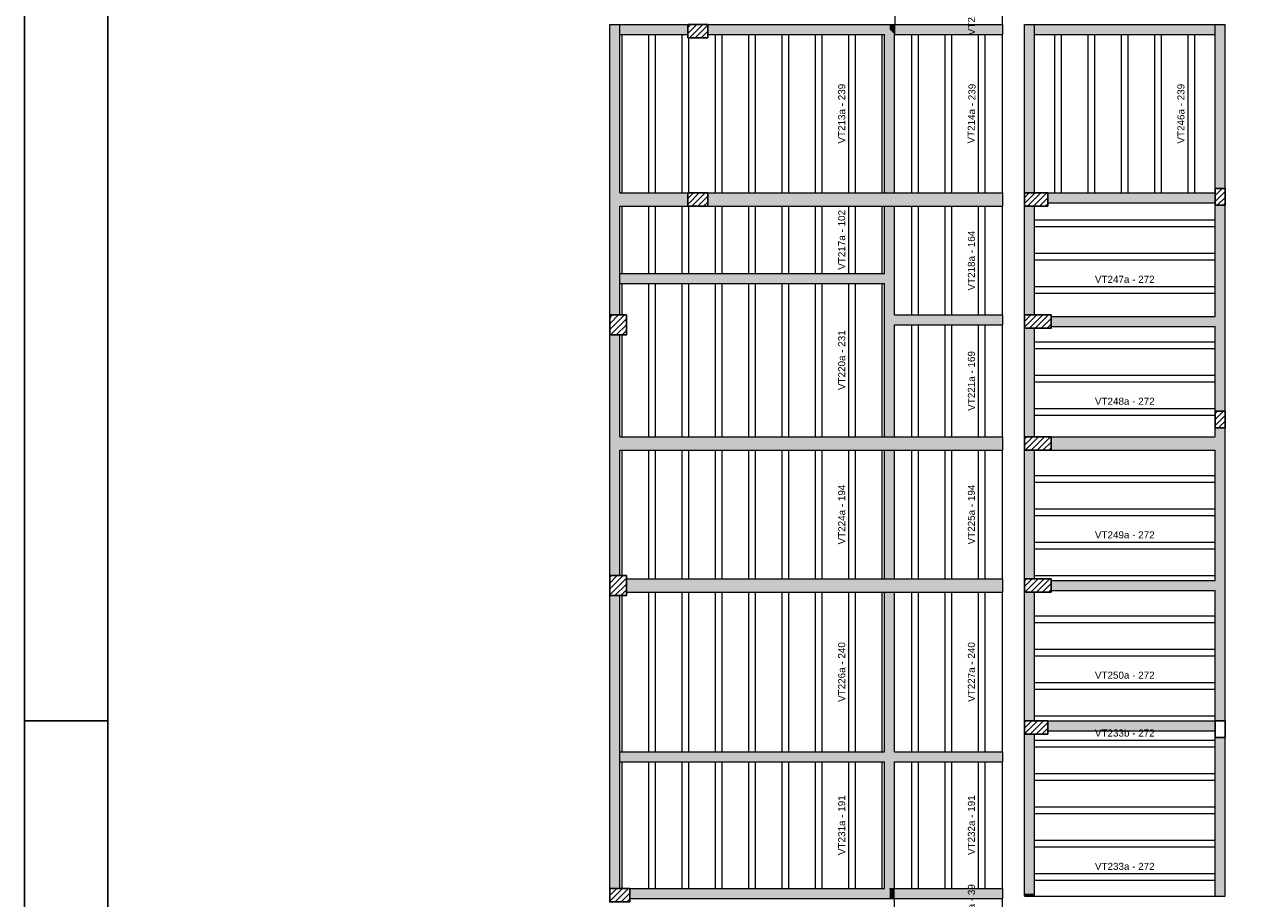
# Model space of a CAD drawing. Header units: millimetres. Extents: x 0 to 119, y 0 to 84.
# Tile 6 of 23: x 0 to 37, y 24 to 51. Entities that reach past the tile are written whole.
import ezdxf

# ---------------------------------------------------------------- set-up
doc = ezdxf.new("R2010")
doc.units = ezdxf.units.MM
doc.header["$MEASUREMENT"] = 0
doc.linetypes.add('NULL', pattern=[0])
for name, color, linetype, lineweight in [('DT-Hachura pilar em laje', 252, 'Continuous', 5), ('DT-Hachura viga em laje', 254, 'Continuous', 5), ('FO-Hachuras das lajes', 1, 'Continuous', 20), ('FO-Pilares', 4, 'Continuous', 30), ('FO-Textos das lajes', 3, 'Continuous', 20), ('FO-Vigas', 1, 'Continuous', 20)]:
    doc.layers.add(name, color=color, linetype=linetype, lineweight=lineweight)
doc.layers.add('SEDUC_MARF', color=1, linetype='Continuous')
doc.layers.add('SEDUC_MARGG', color=7, linetype='Continuous')
doc.styles.add('Arial', font='txt')

msp = doc.modelspace()

# ---------------------------------------------------------------- hatches: boundary and pattern name
at = {"layer": 'DT-Hachura pilar em laje', "linetype": 'Continuous'}
h = msp.add_hatch(dxfattribs=at)
h.set_pattern_fill('ANSI31', color=252, style=0)
h.paths.add_polyline_path([(20.5091, 50.1833), (20.5091, 50.3833), (20.5091, 50.5833), (20.2091, 50.5833), (19.9091, 50.5833), (19.9091, 50.3833), (19.9091, 50.1833), (20.2091, 50.1833)])
h = msp.add_hatch(dxfattribs=at)
h.set_pattern_fill('ANSI31', color=252, style=0)
h.paths.add_polyline_path([(20.5091, 45.1297), (20.5091, 45.3297), (20.5091, 45.5297), (20.2091, 45.5297), (19.9091, 45.5297), (19.9091, 45.3297), (19.9091, 45.1297), (20.2091, 45.1297)])
h = msp.add_hatch(dxfattribs=at)
h.set_pattern_fill('ANSI31', color=252, style=0)
h.paths.add_polyline_path([(30.7085, 45.1297), (30.7085, 45.3297), (30.7085, 45.5297), (30.3585, 45.5297), (30.0085, 45.5297), (30.0085, 45.3297), (30.0085, 45.1297), (30.3585, 45.1297)])
h = msp.add_hatch(dxfattribs=at)
h.set_pattern_fill('ANSI31', color=252, style=0)
h.paths.add_polyline_path([(35.7285, 45.1597), (35.8785, 45.1597), (36.0285, 45.1597), (36.0285, 45.4097), (36.0285, 45.6597), (35.8785, 45.6597), (35.7285, 45.6597), (35.7285, 45.4097)])
h = msp.add_hatch(dxfattribs=at)
h.set_pattern_fill('ANSI31', color=252, style=0)
h.paths.add_polyline_path([(17.5651, 41.2695), (17.8151, 41.2695), (18.0651, 41.2695), (18.0651, 41.5695), (18.0651, 41.8695), (17.8151, 41.8695), (17.5651, 41.8695), (17.5651, 41.5695)])
h = msp.add_hatch(dxfattribs=at)
h.set_pattern_fill('ANSI31', color=252, style=0)
h.paths.add_polyline_path([(30.0085, 41.8695), (30.0085, 41.6695), (30.0085, 41.4695), (30.4085, 41.4695), (30.8085, 41.4695), (30.8085, 41.6695), (30.8085, 41.8695), (30.4085, 41.8695)])
h = msp.add_hatch(dxfattribs=at)
h.set_pattern_fill('ANSI31', color=252, style=0)
h.paths.add_polyline_path([(35.7285, 38.4825), (35.8785, 38.4825), (36.0285, 38.4825), (36.0285, 38.7325), (36.0285, 38.9825), (35.8785, 38.9825), (35.7285, 38.9825), (35.7285, 38.7325)])
h = msp.add_hatch(dxfattribs=at)
h.set_pattern_fill('ANSI31', color=252, style=0)
h.paths.add_polyline_path([(30.8085, 37.8125), (30.8085, 38.0125), (30.8085, 38.2125), (30.4085, 38.2125), (30.0085, 38.2125), (30.0085, 38.0125), (30.0085, 37.8125), (30.4085, 37.8125)])
h = msp.add_hatch(dxfattribs=at)
h.set_pattern_fill('ANSI31', color=252, style=0)
h.paths.add_polyline_path([(17.5651, 33.4541), (17.8151, 33.4541), (18.0651, 33.4541), (18.0651, 33.7541), (18.0651, 34.0541), (17.8151, 34.0541), (17.5651, 34.0541), (17.5651, 33.7541)])
h = msp.add_hatch(dxfattribs=at)
h.set_pattern_fill('ANSI31', color=252, style=0)
h.paths.add_polyline_path([(30.8085, 33.5541), (30.8085, 33.7541), (30.8085, 33.9541), (30.4085, 33.9541), (30.0085, 33.9541), (30.0085, 33.7541), (30.0085, 33.5541), (30.4085, 33.5541)])
h = msp.add_hatch(dxfattribs=at)
h.set_pattern_fill('ANSI31', color=252, style=0)
h.paths.add_polyline_path([(30.7085, 29.2955), (30.7085, 29.4955), (30.7085, 29.6955), (30.3585, 29.6955), (30.0085, 29.6955), (30.0085, 29.4955), (30.0085, 29.2955), (30.3585, 29.2955)])
h = msp.add_hatch(dxfattribs=at)
h.set_pattern_fill('ANSI31', color=252, style=0)
h.paths.add_polyline_path([(18.1651, 24.2657), (18.1651, 24.4657), (18.1651, 24.6657), (17.8651, 24.6657), (17.5651, 24.6657), (17.5651, 24.4657), (17.5651, 24.2657), (17.8651, 24.2657)])
at = {"layer": 'DT-Hachura viga em laje', "linetype": 'Continuous'}
for points in [[(17.8651, 45.5295), (17.8651, 45.5295), (17.8651, 50.5833), (17.5651, 50.5833), (17.5651, 45.3295), (17.7151, 45.3295), (17.8651, 45.5295)], [(19.9091, 50.5833), (19.9091, 50.5833), (17.8651, 50.5833), (17.7151, 50.4333), (17.8651, 50.2833), (19.9091, 50.2833), (19.9091, 50.5833)], [(25.9621, 50.4333), (25.9621, 50.4333), (25.9621, 50.5833), (20.5091, 50.5833), (20.5091, 50.2833), (25.8121, 50.2833), (25.9621, 50.4333)], [(26.1121, 45.5295), (26.1121, 45.5295), (26.1121, 50.2833), (25.9621, 50.4333), (25.8121, 50.2833), (25.8121, 45.5295), (25.9621, 45.3295), (26.1121, 45.5295)], [(26.1301, 50.5831), (26.1301, 50.5831), (25.9621, 50.5831), (25.9621, 50.4333), (26.1121, 50.2833), (26.1301, 50.2833), (26.1301, 50.5831)], [(29.3487, 50.5833), (29.3487, 50.5833), (26.1301, 50.5833), (26.1301, 50.2833), (29.3487, 50.2833), (29.3487, 50.5833)], [(30.3085, 50.5833), (30.3085, 50.5833), (30.0087, 50.5833), (30.0087, 45.5295), (30.3085, 45.5295), (30.3085, 50.5833)], [(35.8787, 50.4333), (35.8787, 50.4333), (35.7287, 50.5833), (30.3085, 50.5833), (30.1587, 50.4333), (30.3085, 50.2833), (35.7287, 50.2833), (35.8787, 50.4333)], [(36.0287, 50.5833), (36.0287, 50.5833), (35.7287, 50.5833), (35.7287, 45.6595), (36.0287, 45.6595), (36.0287, 50.5833)], [(19.9091, 45.5295), (19.9091, 45.5295), (17.8651, 45.5295), (17.7151, 45.3295), (17.8651, 45.1295), (19.9091, 45.1295), (19.9091, 45.5295)], [(25.9621, 45.5295), (25.9621, 45.5295), (20.5091, 45.5295), (20.5091, 45.1297), (25.9621, 45.1297), (25.9621, 45.5295)], [(29.3487, 45.5295), (29.3487, 45.5295), (25.9621, 45.5295), (25.9621, 45.1295), (29.3487, 45.1295), (29.3487, 45.5295)], [(35.7287, 45.5295), (35.7287, 45.5295), (30.7087, 45.5295), (30.7087, 45.2295), (35.7287, 45.2295), (35.7287, 45.5295)], [(17.8651, 45.1295), (17.8651, 45.1295), (17.7151, 45.3295), (17.5651, 45.3295), (17.5651, 42.9653), (17.8651, 42.9653), (17.8651, 45.1295)], [(26.1119, 45.1295), (26.1119, 45.1295), (25.9621, 45.3295), (25.8121, 45.1297), (25.8121, 43.1153), (25.9621, 42.9653), (26.1119, 42.9653), (26.1119, 45.1295)], [(36.0287, 45.1595), (36.0287, 45.1595), (35.7287, 45.1595), (35.7287, 41.8193), (35.8787, 41.6693), (36.0287, 41.6693), (36.0287, 45.1595)], [(30.3087, 45.1295), (30.3087, 45.1295), (30.0087, 45.1295), (30.0087, 41.8693), (30.3087, 41.8693), (30.3087, 45.1295)], [(17.8651, 42.9653), (17.8651, 42.9653), (17.5651, 42.9653), (17.5651, 41.8693), (17.8651, 41.8693), (17.8651, 42.9653)], [(25.9621, 42.9653), (25.9621, 42.9653), (25.8121, 43.1153), (17.8651, 43.1153), (17.7151, 42.9653), (17.8651, 42.8155), (25.8121, 42.8155), (25.9621, 42.9653)], [(26.1121, 41.8693), (26.1121, 41.8693), (26.1121, 42.9653), (25.9621, 42.9653), (25.8121, 42.8155), (25.8121, 41.7193), (25.9621, 41.7193), (26.1121, 41.8693)], [(29.3487, 41.8693), (29.3487, 41.8693), (26.1121, 41.8693), (25.9621, 41.7193), (26.1121, 41.5693), (29.3487, 41.5693), (29.3487, 41.8693)], [(26.1121, 38.2125), (26.1121, 38.2125), (26.1121, 41.5693), (25.9621, 41.7193), (25.8121, 41.7193), (25.8121, 38.2123), (25.9621, 38.0125), (26.1121, 38.2125)], [(35.8787, 41.6693), (35.8787, 41.6693), (35.7287, 41.8193), (30.8087, 41.8193), (30.8087, 41.5193), (35.7287, 41.5193), (35.8787, 41.6693)], [(36.0287, 41.6693), (36.0287, 41.6693), (35.8787, 41.6693), (35.7287, 41.5193), (35.7287, 38.9825), (36.0287, 38.9825), (36.0287, 41.6693)], [(17.8651, 38.2123), (17.8651, 38.2123), (17.8651, 41.2693), (17.5651, 41.2693), (17.5651, 38.0125), (17.7151, 38.0125), (17.8651, 38.2123)], [(30.3087, 41.4693), (30.3087, 41.4693), (30.0087, 41.4693), (30.0087, 38.2125), (30.3087, 38.2125), (30.3087, 41.4693)], [(25.9621, 38.2123), (25.9621, 38.2123), (17.8651, 38.2123), (17.7151, 38.0125), (17.8651, 37.8125), (25.9621, 37.8125), (25.9621, 38.2123)], [(29.3487, 38.2125), (29.3487, 38.2125), (25.9621, 38.2125), (25.9621, 37.8123), (29.3487, 37.8123), (29.3487, 38.2125)], [(35.8787, 38.0125), (35.8787, 38.0125), (35.7287, 38.2125), (30.8087, 38.2125), (30.8087, 37.8125), (35.7287, 37.8125), (35.8787, 38.0125)], [(36.0287, 38.4825), (36.0287, 38.4825), (35.7287, 38.4825), (35.7287, 38.2125), (35.8787, 38.0125), (36.0287, 38.0125), (36.0287, 38.4825)], [(17.8651, 37.8125), (17.8651, 37.8125), (17.7151, 38.0125), (17.5651, 38.0125), (17.5651, 34.0543), (17.8651, 34.0543), (17.8651, 37.8125)], [(26.1121, 33.9543), (26.1121, 33.9543), (26.1119, 37.8123), (25.9621, 38.0125), (25.8121, 37.8125), (25.8121, 33.9541), (25.9621, 33.7543), (26.1121, 33.9543)], [(30.3087, 37.8125), (30.3087, 37.8125), (30.0087, 37.8125), (30.0087, 33.9543), (30.3087, 33.9543), (30.3087, 37.8125)], [(36.0287, 38.0125), (36.0287, 38.0125), (35.8787, 38.0125), (35.7287, 37.8125), (35.7287, 33.9043), (35.8787, 33.7543), (36.0287, 33.7543), (36.0287, 38.0125)], [(25.9621, 33.9541), (25.9621, 33.9541), (18.0651, 33.9541), (18.0651, 33.5543), (25.9621, 33.5543), (25.9621, 33.9541)], [(29.3487, 33.9543), (29.3487, 33.9543), (25.9621, 33.9543), (25.9621, 33.5541), (29.3487, 33.5541), (29.3487, 33.9543)], [(35.8787, 33.7543), (35.8787, 33.7543), (35.7287, 33.9043), (30.8087, 33.9043), (30.8087, 33.6043), (35.7287, 33.6043), (35.8787, 33.7543)], [(17.8651, 33.4543), (17.8651, 33.4543), (17.5651, 33.4543), (17.5651, 28.6157), (17.8651, 28.6157), (17.8651, 33.4543)], [(26.1119, 28.7659), (26.1119, 28.7659), (26.1119, 33.5541), (25.9621, 33.7543), (25.8121, 33.5543), (25.8121, 28.7657), (25.9621, 28.6157), (26.1119, 28.7659)], [(30.3087, 33.5543), (30.3087, 33.5543), (30.0087, 33.5543), (30.0087, 29.6955), (30.3087, 29.6955), (30.3087, 33.5543)], [(36.0285, 33.7543), (36.0285, 33.7543), (35.8787, 33.7543), (35.7287, 33.6043), (35.7287, 29.6955), (36.0285, 29.6955), (36.0285, 33.7543)], [(35.7287, 29.6955), (35.7287, 29.6955), (30.7087, 29.6955), (30.7087, 29.3955), (35.7287, 29.3955), (35.7287, 29.6955)], [(35.7287, 29.6955), (35.7287, 29.6955), (30.7087, 29.6955), (30.7087, 29.3955), (35.7287, 29.3955), (35.7287, 29.6955)], [(30.3087, 29.2955), (30.3087, 29.2955), (30.0087, 29.2955), (30.0087, 28.6157), (30.3087, 28.6157), (30.3087, 29.2955)], [(36.0287, 29.1955), (36.0287, 29.1955), (35.7287, 29.1955), (35.7287, 24.4353), (36.0287, 24.4353), (36.0287, 29.1955)], [(25.9621, 28.6157), (25.9621, 28.6157), (25.8121, 28.7657), (17.8651, 28.7657), (17.7151, 28.6157), (17.8651, 28.4659), (25.8121, 28.4659), (25.9621, 28.6157)], [(29.3487, 28.7659), (29.3487, 28.7659), (26.1119, 28.7659), (25.9621, 28.6157), (26.1121, 28.4657), (29.3487, 28.4657), (29.3487, 28.7659)], [(17.8651, 28.6157), (17.8651, 28.6157), (17.5651, 28.6157), (17.5651, 24.6657), (17.8651, 24.6657), (17.8651, 28.6157)], [(26.1121, 24.6657), (26.1121, 24.6657), (26.1121, 28.4657), (25.9621, 28.6157), (25.8121, 28.4659), (25.8121, 24.6657), (25.9621, 24.5157), (26.1121, 24.6657)], [(30.3087, 28.6157), (30.3087, 28.6157), (30.0087, 28.6157), (30.0087, 24.5157), (30.3087, 24.5157), (30.3087, 28.6157)], [(25.9621, 24.5157), (25.9621, 24.5157), (25.8121, 24.6657), (18.1651, 24.6657), (18.1651, 24.3657), (25.9621, 24.3657), (25.9621, 24.5157)], [(26.1121, 24.6657), (26.1121, 24.6657), (25.9621, 24.6657), (25.9621, 24.3657), (26.1121, 24.3657), (26.1121, 24.6657)], [(29.3487, 24.6657), (29.3487, 24.6657), (26.1121, 24.6657), (26.1121, 24.3657), (29.3487, 24.3657), (29.3487, 24.6657)], [(30.3087, 24.5157), (30.3087, 24.5157), (30.0087, 24.5157), (30.0087, 24.4353), (30.3087, 24.4353), (30.3087, 24.5157)]]:
    msp.add_hatch(color=254, dxfattribs=at).paths.add_polyline_path(points)

# ---------------------------------------------------------------- linework, layer by layer
at = {"layer": 'FO-Hachuras das lajes'}
for p, q in [((17.9385, 50.1835), (17.9385, 50.2835)), ((18.7385, 50.1835), (18.7385, 50.2835)), ((18.9385, 50.1835), (18.9385, 50.2835)), ((19.7385, 50.1835), (19.7385, 50.2835)), ((20.7385, 50.1835), (20.7385, 50.2835)), ((20.9385, 50.1835), (20.9385, 50.2835)), ((21.7385, 50.1835), (21.7385, 50.2835)), ((21.9385, 50.1835), (21.9385, 50.2835)), ((22.7385, 50.1835), (22.7385, 50.2835)), ((22.9385, 50.1835), (22.9385, 50.2835)), ((23.7385, 50.1835), (23.7385, 50.2835)), ((23.9385, 50.1835), (23.9385, 50.2835)), ((24.7385, 50.1835), (24.7385, 50.2835)), ((24.9385, 50.1835), (24.9385, 50.2835)), ((25.7385, 50.1835), (25.7385, 50.2835)), ((26.6305, 45.5295), (26.6305, 50.2835)), ((26.8305, 45.5295), (26.8305, 50.2835)), ((27.6305, 45.5295), (27.6305, 50.2835)), ((27.8305, 45.5295), (27.8305, 50.2835)), ((28.6305, 45.5295), (28.6305, 50.2835)), ((28.8305, 45.5295), (28.8305, 50.2835)), ((30.9185, 45.5295), (30.9185, 50.2835)), ((31.1185, 45.5295), (31.1185, 50.2835)), ((31.9185, 45.5295), (31.9185, 50.2835)), ((32.1185, 45.5295), (32.1185, 50.2835)), ((32.9185, 45.5295), (32.9185, 50.2835)), ((33.1185, 45.5295), (33.1185, 50.2835)), ((33.9185, 45.5295), (33.9185, 50.2835)), ((34.1185, 45.5295), (34.1185, 50.2835)), ((34.9185, 45.5295), (34.9185, 50.2835)), ((35.1185, 45.5295), (35.1185, 50.2835)), ((17.9385, 45.5295), (17.9385, 50.1835)), ((18.7385, 45.5295), (18.7385, 50.1835)), ((18.9385, 45.5295), (18.9385, 50.1835)), ((19.7385, 45.5295), (19.7385, 50.1835)), ((19.9385, 45.5295), (19.9385, 50.1835)), ((20.7385, 45.5295), (20.7385, 50.1835)), ((20.9385, 45.5295), (20.9385, 50.1835)), ((21.7385, 45.5295), (21.7385, 50.1835)), ((21.9385, 45.5295), (21.9385, 50.1835)), ((22.7385, 45.5295), (22.7385, 50.1835)), ((22.9385, 45.5295), (22.9385, 50.1835)), ((23.7385, 45.5295), (23.7385, 50.1835)), ((23.9385, 45.5295), (23.9385, 50.1835)), ((24.7385, 45.5295), (24.7385, 50.1835)), ((24.9385, 45.5295), (24.9385, 50.1835)), ((25.7385, 45.5295), (25.7385, 50.1835)), ((17.9385, 43.1155), (17.9385, 45.1295)), ((18.7385, 43.1155), (18.7385, 45.1295)), ((18.9385, 43.1155), (18.9385, 45.1295)), ((19.7385, 43.1155), (19.7385, 45.1295)), ((19.9385, 43.1155), (19.9385, 45.1295)), ((20.7385, 43.1155), (20.7385, 45.1295)), ((20.9385, 43.1155), (20.9385, 45.1295)), ((21.7385, 43.1155), (21.7385, 45.1295)), ((21.9385, 43.1155), (21.9385, 45.1295)), ((22.7385, 43.1155), (22.7385, 45.1295)), ((22.9385, 43.1155), (22.9385, 45.1295)), ((23.7385, 43.1155), (23.7385, 45.1295)), ((23.9385, 43.1155), (23.9385, 45.1295)), ((24.7385, 43.1155), (24.7385, 45.1295)), ((24.9385, 43.1155), (24.9385, 45.1295)), ((25.7385, 43.1155), (25.7385, 45.1295)), ((26.6305, 41.8695), (26.6305, 45.1295)), ((26.8305, 41.8695), (26.8305, 45.1295)), ((27.6305, 41.8695), (27.6305, 45.1295)), ((27.8305, 41.8695), (27.8305, 45.1295)), ((28.6305, 41.8695), (28.6305, 45.1295)), ((28.8305, 41.8695), (28.8305, 45.1295)), ((30.3085, 44.7245), (30.7085, 44.7245)), ((30.3085, 44.5245), (30.7085, 44.5245)), ((30.7085, 44.7245), (30.8085, 44.7245)), ((30.7085, 44.5245), (30.8085, 44.5245)), ((30.8085, 44.7245), (35.7285, 44.7245)), ((30.8085, 44.5245), (35.7285, 44.5245)), ((30.3085, 43.7245), (30.7085, 43.7245)), ((30.7085, 43.7245), (30.8085, 43.7245)), ((30.8085, 43.7245), (35.7285, 43.7245)), ((30.3085, 43.5245), (30.7085, 43.5245)), ((30.7085, 43.5245), (30.8085, 43.5245)), ((30.8085, 43.5245), (35.7285, 43.5245)), ((17.9385, 41.8695), (17.9385, 42.8155)), ((18.7385, 41.8695), (18.7385, 42.8155)), ((18.9385, 41.8695), (18.9385, 42.8155)), ((19.7385, 41.8695), (19.7385, 42.8155)), ((19.9385, 41.8695), (19.9385, 42.8155)), ((20.7385, 41.8695), (20.7385, 42.8155)), ((20.9385, 41.8695), (20.9385, 42.8155)), ((21.7385, 41.8695), (21.7385, 42.8155)), ((21.9385, 41.8695), (21.9385, 42.8155)), ((22.7385, 41.8695), (22.7385, 42.8155)), ((22.9385, 41.8695), (22.9385, 42.8155)), ((23.7385, 41.8695), (23.7385, 42.8155)), ((23.9385, 41.8695), (23.9385, 42.8155)), ((24.7385, 41.8695), (24.7385, 42.8155)), ((24.9385, 41.8695), (24.9385, 42.8155)), ((25.7385, 41.8695), (25.7385, 42.8155)), ((30.3085, 42.7245), (30.7085, 42.7245)), ((30.7085, 42.7245), (30.8085, 42.7245)), ((30.8085, 42.7245), (35.7285, 42.7245)), ((30.3085, 42.5245), (30.7085, 42.5245)), ((30.7085, 42.5245), (30.8085, 42.5245)), ((30.8085, 42.5245), (35.7285, 42.5245)), ((18.7385, 41.2695), (18.7385, 41.8695)), ((18.9385, 41.2695), (18.9385, 41.8695)), ((19.7385, 41.2695), (19.7385, 41.8695)), ((19.9385, 41.2695), (19.9385, 41.8695)), ((20.7385, 41.2695), (20.7385, 41.8695)), ((20.9385, 41.2695), (20.9385, 41.8695)), ((21.7385, 41.2695), (21.7385, 41.8695)), ((21.9385, 41.2695), (21.9385, 41.8695)), ((22.7385, 41.2695), (22.7385, 41.8695)), ((22.9385, 41.2695), (22.9385, 41.8695)), ((23.7385, 41.2695), (23.7385, 41.8695)), ((23.9385, 41.2695), (23.9385, 41.8695)), ((24.7385, 41.2695), (24.7385, 41.8695)), ((24.9385, 41.2695), (24.9385, 41.8695)), ((25.7385, 41.2695), (25.7385, 41.8695)), ((26.6305, 38.2125), (26.6305, 41.5695)), ((26.8305, 38.2125), (26.8305, 41.5695)), ((27.6305, 38.2125), (27.6305, 41.5695)), ((27.8305, 38.2125), (27.8305, 41.5695)), ((28.6305, 38.2125), (28.6305, 41.5695)), ((28.8305, 38.2125), (28.8305, 41.5695)), ((17.9385, 38.2125), (17.9385, 41.2695)), ((18.7385, 38.2125), (18.7385, 41.2695)), ((18.9385, 38.2125), (18.9385, 41.2695)), ((19.7385, 38.2125), (19.7385, 41.2695)), ((19.9385, 38.2125), (19.9385, 41.2695)), ((20.7385, 38.2125), (20.7385, 41.2695)), ((20.9385, 38.2125), (20.9385, 41.2695)), ((21.7385, 38.2125), (21.7385, 41.2695)), ((21.9385, 38.2125), (21.9385, 41.2695)), ((22.7385, 38.2125), (22.7385, 41.2695)), ((22.9385, 38.2125), (22.9385, 41.2695)), ((23.7385, 38.2125), (23.7385, 41.2695)), ((23.9385, 38.2125), (23.9385, 41.2695)), ((24.7385, 38.2125), (24.7385, 41.2695)), ((24.9385, 38.2125), (24.9385, 41.2695)), ((25.7385, 38.2125), (25.7385, 41.2695)), ((30.3085, 41.0665), (30.8085, 41.0665)), ((30.3085, 40.8665), (30.8085, 40.8665)), ((30.8085, 41.0665), (35.7285, 41.0665)), ((30.8085, 40.8665), (35.7285, 40.8665)), ((30.3085, 40.0665), (30.8085, 40.0665)), ((30.8085, 40.0665), (35.7285, 40.0665)), ((30.3085, 39.8665), (30.8085, 39.8665)), ((30.8085, 39.8665), (35.7285, 39.8665)), ((30.3085, 39.0665), (30.8085, 39.0665)), ((30.8085, 39.0665), (35.7285, 39.0665)), ((30.3085, 38.8665), (30.8085, 38.8665)), ((30.8085, 38.8665), (35.7285, 38.8665)), ((17.9385, 34.0545), (17.9385, 37.8125)), ((18.7385, 34.0545), (18.7385, 37.8125)), ((18.9385, 34.0545), (18.9385, 37.8125)), ((19.7385, 34.0545), (19.7385, 37.8125)), ((19.9385, 34.0545), (19.9385, 37.8125)), ((20.7385, 34.0545), (20.7385, 37.8125)), ((20.9385, 34.0545), (20.9385, 37.8125)), ((21.7385, 34.0545), (21.7385, 37.8125)), ((21.9385, 34.0545), (21.9385, 37.8125)), ((22.7385, 34.0545), (22.7385, 37.8125)), ((22.9385, 34.0545), (22.9385, 37.8125)), ((23.7385, 34.0545), (23.7385, 37.8125)), ((23.9385, 34.0545), (23.9385, 37.8125)), ((24.7385, 34.0545), (24.7385, 37.8125)), ((24.9385, 34.0545), (24.9385, 37.8125)), ((25.7385, 34.0545), (25.7385, 37.8125)), ((26.6305, 33.9545), (26.6305, 37.8125)), ((26.8305, 33.9545), (26.8305, 37.8125)), ((27.6305, 33.9545), (27.6305, 37.8125)), ((27.8305, 33.9545), (27.8305, 37.8125)), ((28.6305, 33.9545), (28.6305, 37.8125)), ((28.8305, 33.9545), (28.8305, 37.8125)), ((30.3085, 37.0585), (30.8085, 37.0585)), ((30.3085, 36.8585), (30.8085, 36.8585)), ((30.8085, 37.0585), (35.7285, 37.0585)), ((30.8085, 36.8585), (35.7285, 36.8585)), ((30.3085, 36.0585), (30.8085, 36.0585)), ((30.8085, 36.0585), (35.7285, 36.0585)), ((30.3085, 35.8585), (30.8085, 35.8585)), ((30.8085, 35.8585), (35.7285, 35.8585)), ((30.3085, 35.0585), (30.8085, 35.0585)), ((30.8085, 35.0585), (35.7285, 35.0585)), ((30.3085, 34.8585), (30.8085, 34.8585)), ((30.8085, 34.8585), (35.7285, 34.8585)), ((18.7385, 33.9545), (18.7385, 34.0545)), ((18.9385, 33.9545), (18.9385, 34.0545)), ((19.7385, 33.9545), (19.7385, 34.0545)), ((19.9385, 33.9545), (19.9385, 34.0545)), ((20.7385, 33.9545), (20.7385, 34.0545)), ((20.9385, 33.9545), (20.9385, 34.0545)), ((21.7385, 33.9545), (21.7385, 34.0545)), ((21.9385, 33.9545), (21.9385, 34.0545)), ((22.7385, 33.9545), (22.7385, 34.0545)), ((22.9385, 33.9545), (22.9385, 34.0545)), ((23.7385, 33.9545), (23.7385, 34.0545)), ((23.9385, 33.9545), (23.9385, 34.0545)), ((24.7385, 33.9545), (24.7385, 34.0545)), ((24.9385, 33.9545), (24.9385, 34.0545)), ((25.7385, 33.9545), (25.7385, 34.0545)), ((30.3085, 34.0585), (30.8085, 34.0585)), ((30.8085, 34.0585), (35.7285, 34.0585)), ((17.9385, 28.7655), (17.9385, 33.4545)), ((18.7385, 33.4545), (18.7385, 33.5545)), ((18.7385, 28.7655), (18.7385, 33.4545)), ((18.9385, 33.4545), (18.9385, 33.5545)), ((18.9385, 28.7655), (18.9385, 33.4545)), ((19.7385, 33.4545), (19.7385, 33.5545)), ((19.7385, 28.7655), (19.7385, 33.4545)), ((19.9385, 33.4545), (19.9385, 33.5545)), ((19.9385, 28.7655), (19.9385, 33.4545)), ((20.7385, 33.4545), (20.7385, 33.5545)), ((20.7385, 28.7655), (20.7385, 33.4545)), ((20.9385, 33.4545), (20.9385, 33.5545)), ((20.9385, 28.7655), (20.9385, 33.4545)), ((21.7385, 33.4545), (21.7385, 33.5545)), ((21.7385, 28.7655), (21.7385, 33.4545)), ((21.9385, 33.4545), (21.9385, 33.5545)), ((21.9385, 28.7655), (21.9385, 33.4545)), ((22.7385, 33.4545), (22.7385, 33.5545)), ((22.7385, 28.7655), (22.7385, 33.4545)), ((22.9385, 33.4545), (22.9385, 33.5545)), ((22.9385, 28.7655), (22.9385, 33.4545)), ((23.7385, 33.4545), (23.7385, 33.5545)), ((23.7385, 28.7655), (23.7385, 33.4545)), ((23.9385, 33.4545), (23.9385, 33.5545)), ((23.9385, 28.7655), (23.9385, 33.4545)), ((24.7385, 33.4545), (24.7385, 33.5545)), ((24.7385, 28.7655), (24.7385, 33.4545)), ((24.9385, 33.4545), (24.9385, 33.5545)), ((24.9385, 28.7655), (24.9385, 33.4545)), ((25.7385, 33.4545), (25.7385, 33.5545)), ((25.7385, 28.7655), (25.7385, 33.4545)), ((26.6305, 28.7655), (26.6305, 33.5545)), ((26.8305, 28.7655), (26.8305, 33.5545)), ((27.6305, 28.7655), (27.6305, 33.5545)), ((27.8305, 28.7655), (27.8305, 33.5545)), ((28.6305, 28.7655), (28.6305, 33.5545)), ((28.8305, 28.7655), (28.8305, 33.5545)), ((30.3085, 32.8495), (30.8085, 32.8495)), ((30.8085, 32.8495), (35.7285, 32.8495)), ((30.3085, 32.6495), (30.8085, 32.6495)), ((30.8085, 32.6495), (35.7285, 32.6495)), ((30.3085, 31.8495), (30.8085, 31.8495)), ((30.3085, 31.6495), (30.8085, 31.6495)), ((30.8085, 31.8495), (35.7285, 31.8495)), ((30.8085, 31.6495), (35.7285, 31.6495)), ((30.3085, 30.8495), (30.8085, 30.8495)), ((30.8085, 30.8495), (35.7285, 30.8495)), ((30.3085, 30.6495), (30.8085, 30.6495)), ((30.8085, 30.6495), (35.7285, 30.6495)), ((30.3085, 29.8495), (30.8085, 29.8495)), ((30.8085, 29.8495), (35.7285, 29.8495)), ((30.3085, 29.1155), (30.7085, 29.1155)), ((30.7085, 29.1155), (35.7285, 29.1155)), ((30.3085, 28.9155), (30.7085, 28.9155)), ((30.7085, 28.9155), (35.7285, 28.9155)), ((17.9385, 24.6655), (17.9385, 28.4655)), ((18.7385, 24.6655), (18.7385, 28.4655)), ((18.9385, 24.6655), (18.9385, 28.4655)), ((19.7385, 24.6655), (19.7385, 28.4655)), ((19.9385, 24.6655), (19.9385, 28.4655)), ((20.7385, 24.6655), (20.7385, 28.4655)), ((20.9385, 24.6655), (20.9385, 28.4655)), ((21.7385, 24.6655), (21.7385, 28.4655)), ((21.9385, 24.6655), (21.9385, 28.4655)), ((22.7385, 24.6655), (22.7385, 28.4655)), ((22.9385, 24.6655), (22.9385, 28.4655)), ((23.7385, 24.6655), (23.7385, 28.4655)), ((23.9385, 24.6655), (23.9385, 28.4655)), ((24.7385, 24.6655), (24.7385, 28.4655)), ((24.9385, 24.6655), (24.9385, 28.4655)), ((25.7385, 24.6655), (25.7385, 28.4655)), ((26.6305, 24.6655), (26.6305, 28.4655)), ((26.8305, 24.6655), (26.8305, 28.4655)), ((27.6305, 24.6655), (27.6305, 28.4655)), ((27.8305, 24.6655), (27.8305, 28.4655)), ((28.6305, 24.6655), (28.6305, 28.4655)), ((28.8305, 24.6655), (28.8305, 28.4655)), ((30.3085, 28.1155), (30.7085, 28.1155)), ((30.3085, 27.9155), (30.7085, 27.9155)), ((30.7085, 28.1155), (35.7285, 28.1155)), ((30.7085, 27.9155), (35.7285, 27.9155)), ((30.3085, 27.1155), (30.7085, 27.1155)), ((30.3085, 26.9155), (30.7085, 26.9155)), ((30.7085, 27.1155), (35.7285, 27.1155)), ((30.7085, 26.9155), (35.7285, 26.9155)), ((30.3085, 26.1155), (30.7085, 26.1155)), ((30.7085, 26.1155), (35.7285, 26.1155)), ((30.3085, 25.9155), (30.7085, 25.9155)), ((30.7085, 25.9155), (35.7285, 25.9155)), ((30.3085, 25.1155), (30.7085, 25.1155)), ((30.7085, 25.1155), (35.7285, 25.1155)), ((30.3085, 24.9155), (30.7085, 24.9155)), ((30.7085, 24.9155), (35.7285, 24.9155))]:
    msp.add_line(p, q, dxfattribs=at)
at = {"layer": 'FO-Pilares'}
for points in [[(20.5091, 50.1833), (20.5091, 50.3833), (20.5091, 50.5833), (20.2091, 50.5833), (19.9091, 50.5833), (19.9091, 50.3833), (19.9091, 50.1833), (20.2091, 50.1833), (20.5091, 50.1833)], [(20.5091, 45.1297), (20.5091, 45.3297), (20.5091, 45.5297), (20.2091, 45.5297), (19.9091, 45.5297), (19.9091, 45.3297), (19.9091, 45.1297), (20.2091, 45.1297), (20.5091, 45.1297)], [(30.7085, 45.1297), (30.7085, 45.3297), (30.7085, 45.5297), (30.3585, 45.5297), (30.0085, 45.5297), (30.0085, 45.3297), (30.0085, 45.1297), (30.3585, 45.1297), (30.7085, 45.1297)], [(35.7285, 45.1597), (35.8785, 45.1597), (36.0285, 45.1597), (36.0285, 45.4097), (36.0285, 45.6597), (35.8785, 45.6597), (35.7285, 45.6597), (35.7285, 45.4097), (35.7285, 45.1597)], [(17.5651, 41.2695), (17.8151, 41.2695), (18.0651, 41.2695), (18.0651, 41.5695), (18.0651, 41.8695), (17.8151, 41.8695), (17.5651, 41.8695), (17.5651, 41.5695), (17.5651, 41.2695)], [(30.0085, 41.8695), (30.0085, 41.6695), (30.0085, 41.4695), (30.4085, 41.4695), (30.8085, 41.4695), (30.8085, 41.6695), (30.8085, 41.8695), (30.4085, 41.8695), (30.0085, 41.8695)], [(35.7285, 38.4825), (35.8785, 38.4825), (36.0285, 38.4825), (36.0285, 38.7325), (36.0285, 38.9825), (35.8785, 38.9825), (35.7285, 38.9825), (35.7285, 38.7325), (35.7285, 38.4825)], [(30.8085, 37.8125), (30.8085, 38.0125), (30.8085, 38.2125), (30.4085, 38.2125), (30.0085, 38.2125), (30.0085, 38.0125), (30.0085, 37.8125), (30.4085, 37.8125), (30.8085, 37.8125)], [(17.5651, 33.4541), (17.8151, 33.4541), (18.0651, 33.4541), (18.0651, 33.7541), (18.0651, 34.0541), (17.8151, 34.0541), (17.5651, 34.0541), (17.5651, 33.7541), (17.5651, 33.4541)], [(30.8085, 33.5541), (30.8085, 33.7541), (30.8085, 33.9541), (30.4085, 33.9541), (30.0085, 33.9541), (30.0085, 33.7541), (30.0085, 33.5541), (30.4085, 33.5541), (30.8085, 33.5541)], [(30.7085, 29.2955), (30.7085, 29.4955), (30.7085, 29.6955), (30.3585, 29.6955), (30.0085, 29.6955), (30.0085, 29.4955), (30.0085, 29.2955), (30.3585, 29.2955), (30.7085, 29.2955)], [(35.7285, 29.1955), (35.8785, 29.1955), (36.0285, 29.1955), (36.0285, 29.4455), (36.0285, 29.6955), (35.8785, 29.6955), (35.7285, 29.6955), (35.7285, 29.4455), (35.7285, 29.1955)], [(18.1651, 24.2657), (18.1651, 24.4657), (18.1651, 24.6657), (17.8651, 24.6657), (17.5651, 24.6657), (17.5651, 24.4657), (17.5651, 24.2657), (17.8651, 24.2657), (18.1651, 24.2657)]]:
    msp.add_lwpolyline(points, close=True, dxfattribs=at)
at = {"layer": 'FO-Vigas'}
for p, q in [((26.1301, 50.5833), (26.1301, 51.5727)), ((29.3485, 50.5833), (29.3485, 51.5727)), ((17.5651, 50.5833), (17.8651, 50.5833)), ((17.5651, 45.3297), (17.5651, 50.5833)), ((17.8651, 45.5297), (17.8651, 50.5833)), ((17.8651, 50.5833), (19.9091, 50.5833)), ((17.8651, 50.2833), (19.9091, 50.2833)), ((20.5091, 50.5833), (25.9619, 50.5833)), ((20.5091, 50.2833), (25.8119, 50.2833)), ((25.8119, 45.5297), (25.8119, 50.2833)), ((25.9619, 50.5833), (26.1301, 50.5833)), ((26.1119, 50.2833), (26.1301, 50.2833)), ((26.1119, 45.5297), (26.1119, 50.2833)), ((26.1301, 50.5833), (29.3485, 50.5833)), ((26.1301, 50.2833), (29.3485, 50.2833)), ((29.3485, 50.5833), (29.3485, 50.2833)), ((29.3485, 45.5297), (29.3485, 50.2833)), ((30.0085, 50.5833), (30.3085, 50.5833)), ((30.0085, 45.5297), (30.0085, 50.5833)), ((30.3085, 45.5297), (30.3085, 50.5833)), ((30.3085, 50.5833), (35.7285, 50.5833)), ((30.3085, 50.2833), (35.7285, 50.2833)), ((35.7285, 50.5833), (36.0285, 50.5833)), ((35.7285, 45.6597), (35.7285, 50.5833)), ((36.0285, 45.6597), (36.0285, 50.5833)), ((17.8651, 45.5297), (19.9091, 45.5297)), ((20.5091, 45.5297), (25.9619, 45.5297)), ((25.9619, 45.5297), (29.3485, 45.5297)), ((29.3485, 45.5297), (29.3485, 45.1297)), ((30.7085, 45.5297), (35.7285, 45.5297)), ((17.5651, 42.9655), (17.5651, 45.3297)), ((30.7085, 45.2297), (35.7285, 45.2297)), ((35.7285, 41.8195), (35.7285, 45.1597)), ((36.0285, 41.6695), (36.0285, 45.1597)), ((17.8651, 42.9655), (17.8651, 45.1297)), ((17.8651, 45.1297), (19.9091, 45.1297)), ((20.5091, 45.1297), (25.9619, 45.1297)), ((25.8119, 43.1155), (25.8119, 45.1297)), ((25.9619, 45.1297), (29.3485, 45.1297)), ((26.1119, 42.9655), (26.1119, 45.1297)), ((29.3485, 41.8695), (29.3485, 45.1297)), ((30.0085, 41.8695), (30.0085, 45.1297)), ((30.3085, 41.8695), (30.3085, 45.1297)), ((17.5651, 41.8695), (17.5651, 42.9655)), ((17.8651, 43.1155), (25.8119, 43.1155)), ((17.8651, 41.8695), (17.8651, 42.9655)), ((26.1119, 41.8695), (26.1119, 42.9655)), ((17.8651, 42.8155), (25.8119, 42.8155)), ((25.8119, 41.7195), (25.8119, 42.8155)), ((26.1119, 41.8695), (29.3485, 41.8695)), ((29.3485, 41.8695), (29.3485, 41.5695)), ((25.8119, 38.2125), (25.8119, 41.7195)), ((26.1119, 41.5695), (29.3485, 41.5695)), ((26.1119, 38.2125), (26.1119, 41.5695)), ((29.3485, 38.2125), (29.3485, 41.5695)), ((30.8085, 41.8195), (35.7285, 41.8195)), ((30.8085, 41.5195), (35.7285, 41.5195)), ((35.7285, 38.9825), (35.7285, 41.5195)), ((36.0285, 38.9825), (36.0285, 41.6695)), ((17.5651, 38.0125), (17.5651, 41.2695)), ((17.8651, 38.2125), (17.8651, 41.2695)), ((30.0085, 38.2125), (30.0085, 41.4695)), ((30.3085, 38.2125), (30.3085, 41.4695)), ((17.8651, 38.2125), (25.9619, 38.2125)), ((25.9619, 38.2125), (29.3485, 38.2125)), ((29.3485, 38.2125), (29.3485, 37.8125)), ((30.8085, 38.2125), (35.7285, 38.2125)), ((35.7285, 38.2125), (35.7285, 38.4825)), ((36.0285, 38.0125), (36.0285, 38.4825)), ((17.5651, 34.0541), (17.5651, 38.0125)), ((17.8651, 34.0541), (17.8651, 37.8125)), ((17.8651, 37.8125), (25.9619, 37.8125)), ((25.8119, 33.9541), (25.8119, 37.8125)), ((25.9619, 37.8125), (29.3485, 37.8125)), ((26.1119, 33.9541), (26.1119, 37.8125)), ((29.3485, 33.9541), (29.3485, 37.8125)), ((30.0085, 33.9541), (30.0085, 37.8125)), ((30.3085, 33.9541), (30.3085, 37.8125)), ((30.8085, 37.8125), (35.7285, 37.8125)), ((35.7285, 33.9041), (35.7285, 37.8125)), ((36.0285, 33.7541), (36.0285, 38.0125)), ((18.0651, 33.9541), (25.9619, 33.9541)), ((25.9619, 33.9541), (29.3485, 33.9541)), ((29.3485, 33.9541), (29.3485, 33.5541)), ((30.8085, 33.9041), (35.7285, 33.9041)), ((17.5651, 28.6157), (17.5651, 33.4541)), ((17.8651, 28.6157), (17.8651, 33.4541)), ((18.0651, 33.5541), (25.9619, 33.5541)), ((25.8119, 28.7657), (25.8119, 33.5541)), ((25.9619, 33.5541), (29.3485, 33.5541)), ((26.1119, 28.7657), (26.1119, 33.5541)), ((29.3485, 28.7657), (29.3485, 33.5541)), ((30.0085, 29.6955), (30.0085, 33.5541)), ((30.3085, 29.6955), (30.3085, 33.5541)), ((30.8085, 33.6041), (35.7285, 33.6041)), ((35.7285, 29.6955), (35.7285, 33.6041)), ((36.0285, 29.6955), (36.0285, 33.7541)), ((30.7085, 29.6955), (35.7285, 29.6955)), ((30.7085, 29.6955), (35.7285, 29.6955)), ((30.7085, 29.3955), (35.7285, 29.3955)), ((30.7085, 29.3955), (35.7285, 29.3955)), ((30.0085, 28.6157), (30.0085, 29.2955)), ((30.3085, 28.6157), (30.3085, 29.2955)), ((35.7285, 24.4353), (35.7285, 29.1955)), ((36.0285, 24.4353), (36.0285, 29.1955)), ((17.8651, 28.7657), (25.8119, 28.7657)), ((26.1119, 28.7657), (29.3485, 28.7657)), ((29.3485, 28.7657), (29.3485, 28.4657)), ((17.5651, 24.6657), (17.5651, 28.6157)), ((17.8651, 24.6657), (17.8651, 28.6157)), ((17.8651, 28.4657), (25.8119, 28.4657)), ((25.8119, 24.6657), (25.8119, 28.4657)), ((26.1119, 28.4657), (29.3485, 28.4657)), ((26.1119, 24.6657), (26.1119, 28.4657)), ((29.3485, 24.6657), (29.3485, 28.4657)), ((30.0085, 24.5157), (30.0085, 28.6157)), ((30.3085, 24.5157), (30.3085, 28.6157)), ((18.1651, 24.6657), (25.8119, 24.6657)), ((25.9619, 24.6657), (26.1119, 24.6657)), ((26.1119, 24.6657), (29.3485, 24.6657)), ((29.3485, 24.6657), (29.3485, 24.3657)), ((18.1651, 24.3657), (25.9619, 24.3657)), ((25.9619, 24.3657), (26.1119, 24.3657)), ((26.1119, 23.5995), (26.1119, 24.3657)), ((26.1119, 24.3657), (29.3485, 24.3657)), ((29.3485, 23.5995), (29.3485, 24.3657)), ((30.0085, 24.4353), (30.0085, 24.5157)), ((30.0085, 24.4353), (30.3085, 24.4353)), ((30.3085, 24.4353), (30.3085, 24.5157)), ((30.3085, 24.4353), (35.7285, 24.4353)), ((35.7285, 24.4353), (36.0285, 24.4353))]:
    msp.add_line(p, q, dxfattribs=at)
at = {"layer": 'SEDUC_MARF'}
msp.add_line((0, 29.7), (2.5, 29.7), dxfattribs=at)
msp.add_lwpolyline([(118.9, 84.1), (0, 84.1), (0, 0), (118.9, 0)], close=True, dxfattribs=at)
at = {"layer": 'SEDUC_MARGG'}
msp.add_lwpolyline([(2.5, 1), (117.9, 1), (117.9, 83.1), (2.5, 83.1), (2.5, 1)], dxfattribs=at)

# ---------------------------------------------------------------- texts
at = {"layer": 'FO-Textos das lajes', "linetype": 'NULL', "char_height": 0.2118, "attachment_point": 8, "line_spacing_factor": 0.798, "style": 'Arial'}
for s, insert, width, rotation in [('VT212a - 50', (28.5286, 51.0765), 3.191982, 90.00021), ('VT213a - 239', (24.6326, 47.9065), 3.514551, 90.00021), ('VT214a - 239', (28.5286, 47.9068), 3.514551, 88.99753), ('VT246a - 239', (34.8126, 47.9065), 3.514551, 90.00021), ('VT217a - 102', (24.6326, 44.1225), 3.514551, 90.00021), ('VT218a - 164', (28.5246, 43.4995), 3.514551, 90.00021), ('VT220a - 231', (24.6326, 40.5145), 3.514551, 90.00021), ('VT221a - 169', (28.5246, 39.8905), 3.514551, 90.00021), ('VT224a - 194', (24.6326, 35.8835), 3.514551, 90.00021), ('VT225a - 194', (28.5246, 35.8835), 3.514551, 90.00021), ('VT226a - 240', (24.6326, 31.1595), 3.514551, 90.00021), ('VT227a - 240', (28.5246, 31.1595), 3.514551, 90.00021), ('VT231a - 191', (24.6326, 26.5655), 3.514551, 90.00021), ('VT232a - 191', (28.5246, 26.5655), 3.514551, 90.00021), ('VT235a - 39', (28.5246, 23.9825), 3.191982, 90.00021)]:
    msp.add_mtext(s, dxfattribs=dict(at, insert=insert, width=width, rotation=rotation))
at = {"layer": 'FO-Textos das lajes', "linetype": 'NULL', "char_height": 0.2118, "width": 3.514551, "attachment_point": 8, "line_spacing_factor": 0.798, "style": 'Arial'}
for s, insert in [('VT247a - 272', (33.0185, 42.8304)), ('VT248a - 272', (33.0185, 39.1724)), ('VT249a - 272', (33.0185, 35.1644)), ('VT250a - 272', (33.0185, 30.9554)), ('VT233b - 272', (33.0185, 29.2214)), ('VT233a - 272', (33.0185, 25.2214))]:
    msp.add_mtext(s, dxfattribs=dict(at, insert=insert))

doc.saveas('drawing.dxf')
